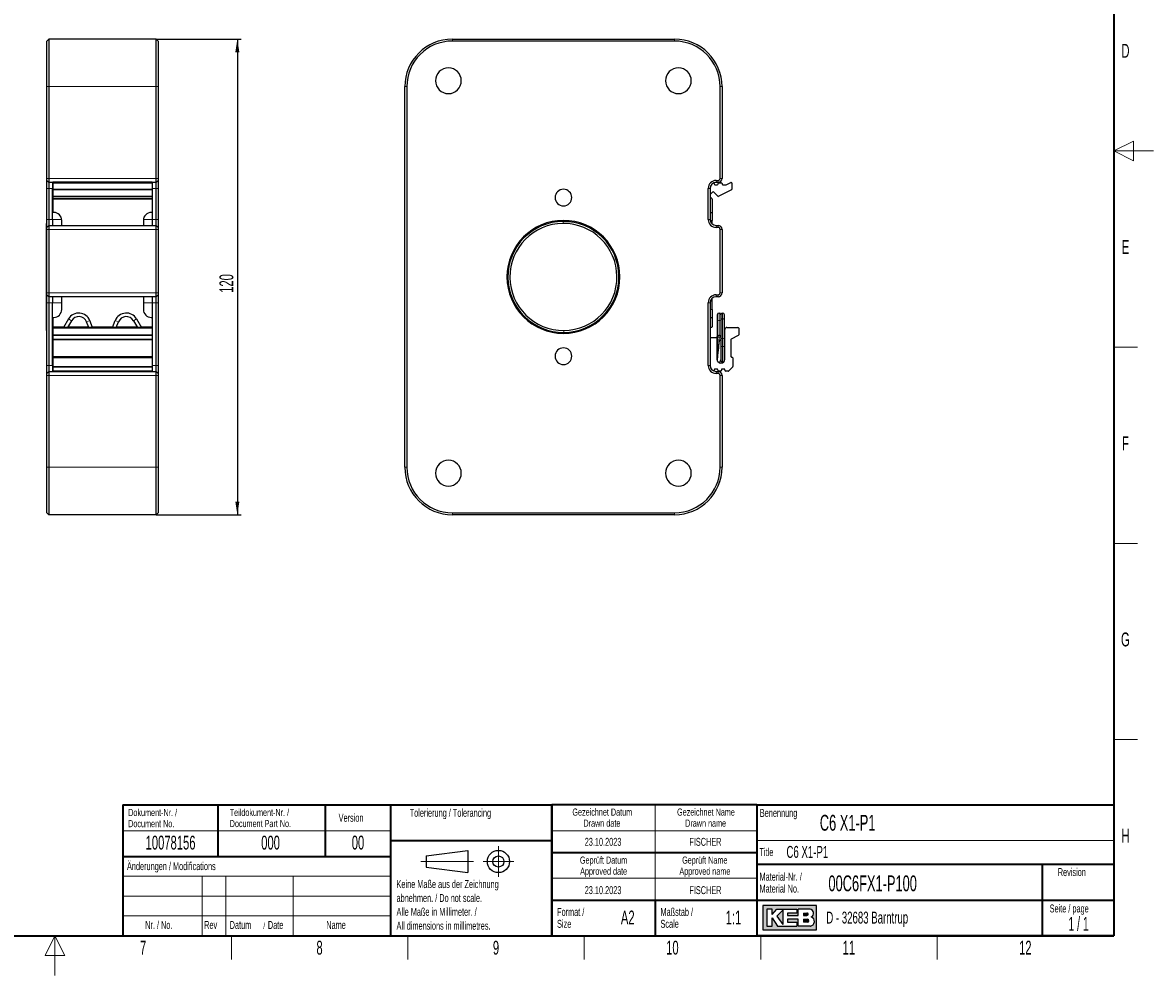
# Model space of a CAD drawing. Header units: millimetres. Extents: x 16 to 581, y 2 to 418.
# Tile 4 of 8: x 296 to 581, y 2 to 242. Entities that reach past the tile are written whole.
import ezdxf

# ---------------------------------------------------------------- set-up
doc = ezdxf.new("R2010")
doc.units = ezdxf.units.MM
doc.layers.add('SLD-0', color=7, linetype='Continuous')
doc.styles.add('SLDTEXTSTYLE0', font='TXT', dxfattribs={"width": 0.605})
doc.styles.add('SLDTEXTSTYLE1', font='TXT', dxfattribs={"width": 0.563})
doc.dimstyles.new('SLDDIMSTYLE0', dxfattribs={"dimtxt": 3.5, "dimasz": 3.302, "dimexe": 0, "dimexo": 0.0625, "dimgap": 0.875, "dimtad": 1, "dimrnd": 1e-09, "dimzin": 12, "dimdsep": 46, "dimtxsty": 'SLDTEXTSTYLE0', "dimsah": 1, "dimcen": 0.09, "dimadec": 0, "dimazin": 3, "dimtfac": 1, "dimtofl": 0, "dimtmove": 0, "dimatfit": 3, "dimfxl": 1, "dimfrac": 2, "dimtolj": 1, "dimtzin": 12, "dimarcsym": 0})

# ---------------------------------------------------------------- blocks, each defined once
blk = doc.blocks.new('_D_3')
at = {"layer": 'SLD-0', "color": 7}
for p, q in [((329.4978434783, 238.2106043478), (350.9978434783, 238.2106043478)), ((349.9978434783, 238.2106043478), (349.9978434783, 118.2106043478)), ((329.4978434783, 118.2106043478), (350.9978434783, 118.2106043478))]:
    blk.add_line(p, q, dxfattribs=at)
for points in [[(349.9978434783, 238.2106043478), (349.4898434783, 234.9086043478), (350.5058434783, 234.9086043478)], [(349.9978434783, 118.2106043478), (350.5058434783, 121.5126043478), (349.4898434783, 121.5126043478)]]:
    blk.add_solid(points, dxfattribs=at)
at = {"layer": 'SLD-0', "color": 7, "insert": (345.4861061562, 174.2001877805), "char_height": 3.5, "attachment_point": 1, "rotation": 90.00000000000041, "style": 'SLDTEXTSTYLE0'}
blk.add_mtext('120', dxfattribs=at)

msp = doc.modelspace()

# ---------------------------------------------------------------- hatches: boundary and pattern name
at = {"linetype": 'Continuous'}
h = msp.add_hatch(color=7, dxfattribs=at)
h.paths.add_polyline_path([(482.5190865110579, 13.4562698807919), (496.0839819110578, 13.4562698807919), (496.0839819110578, 19.65736492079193), (482.5190865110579, 19.65736492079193)], flags=0)
edge = h.paths.add_edge_path(flags=0)
edge.add_arc((494.3188604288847, 15.61738520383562), 1.20464082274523, -81.72003226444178, 70.17096003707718, ccw=False)
edge.add_line((494.4923410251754, 14.42530131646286), (494.4800087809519, 14.42519098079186))
edge.add_line((494.4800087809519, 14.42519098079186), (491.4331606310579, 14.42519098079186))
edge.add_line((491.4331606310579, 14.42519098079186), (491.4331606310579, 16.16924896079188))
edge.add_line((491.4331606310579, 16.16924896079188), (488.720181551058, 16.16924896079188))
edge.add_line((488.720181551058, 16.16924896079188), (488.720181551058, 15.39411208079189))
edge.add_line((488.720181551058, 15.39411208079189), (491.0455921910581, 15.39411208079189))
edge.add_line((491.0455921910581, 15.39411208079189), (491.0455921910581, 14.42519098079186))
edge.add_line((491.0455921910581, 14.42519098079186), (486.2009866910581, 14.42519098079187))
edge.add_line((486.2009866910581, 14.42519098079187), (484.8444971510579, 16.55681740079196))
edge.add_line((484.8444971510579, 16.55681740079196), (484.8444971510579, 14.42519098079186))
edge.add_line((484.8444971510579, 14.42519098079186), (483.488007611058, 14.42519098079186))
edge.add_line((483.488007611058, 14.42519098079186), (483.488007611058, 18.6884438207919))
edge.add_line((483.488007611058, 18.6884438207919), (484.8444971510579, 18.6884438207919))
edge.add_line((484.8444971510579, 18.6884438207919), (484.8444971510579, 17.33195428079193))
edge.add_line((484.8444971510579, 17.33195428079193), (486.0072024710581, 18.6884438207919))
edge.add_line((486.0072024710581, 18.6884438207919), (491.0455921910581, 18.6884438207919))
edge.add_line((491.0455921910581, 18.6884438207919), (491.0455921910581, 17.71952272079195))
edge.add_line((491.0455921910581, 17.71952272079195), (488.720181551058, 17.71952272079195))
edge.add_line((488.720181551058, 17.71952272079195), (488.720181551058, 17.13817006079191))
edge.add_line((488.720181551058, 17.13817006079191), (491.4331606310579, 17.13817006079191))
edge.add_line((491.4331606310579, 17.13817006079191), (491.4331606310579, 18.6884438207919))
edge.add_line((491.4331606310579, 18.6884438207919), (494.424248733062, 18.68844382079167))
edge.add_line((494.424248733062, 18.68844382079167), (494.4256482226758, 18.68844382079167))
edge.add_line((494.4256482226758, 18.68844382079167), (494.4259454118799, 18.68845828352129))
edge.add_arc((494.2860949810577, 17.6743064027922), 1.023749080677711, -64.4589412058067, 82.14849338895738, ccw=False)
msp.add_hatch(color=7, dxfattribs=at).paths.add_polyline_path([(487.557476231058, 14.81275942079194), (487.557476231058, 18.49465960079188), (486.0072024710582, 16.94438584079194)], flags=0)
h = msp.add_hatch(color=7, dxfattribs=at)
edge = h.paths.add_edge_path(flags=0)
edge.add_line((492.7896501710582, 17.13817006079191), (493.6013652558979, 17.13817006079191))
edge.add_arc((493.6568434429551, 17.42884639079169), 0.2959232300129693, 259.1945394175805, 460.805460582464)
edge.add_line((493.6013652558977, 17.71952272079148), (492.7896501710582, 17.71952272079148))
edge.add_line((492.7896501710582, 17.71952272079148), (492.7896501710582, 17.13817006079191))
h = msp.add_hatch(color=7, dxfattribs=at)
edge = h.paths.add_edge_path(flags=0)
edge.add_line((492.7896501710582, 15.39411208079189), (493.7588584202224, 15.39411208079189))
edge.add_arc((493.7588584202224, 15.78168052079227), 0.3875684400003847, 270.0000000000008, 450.0000000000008)
edge.add_line((493.7588584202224, 16.16924896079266), (493.7386620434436, 16.16924896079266))
edge.add_line((493.7386620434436, 16.16924896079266), (492.7896501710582, 16.16924896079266))
edge.add_line((492.7896501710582, 16.16924896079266), (492.7896501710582, 15.39411208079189))

# ---------------------------------------------------------------- linework, layer by layer
at = {"color": 7, "linetype": 'Continuous', "lineweight": 35}
for p, q in [((571, 408), (571, 12)), ((321.116731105, 45.0000000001), (388.616731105, 45.0000000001)), ((321.116731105, 45.0000000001), (321.116731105, 32.0000000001)), ((345.116731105, 45.0000000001), (345.116731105, 32.0000000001)), ((372.116731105, 45.0000000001), (372.116731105, 32.0000000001)), ((388.616731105, 45.0000000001), (388.616731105, 32.0000000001)), ((388.616731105, 45), (429.3304509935, 45)), ((388.616731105, 45), (388.616731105, 36)), ((429.3304509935, 12), (429.3304509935, 45)), ((429.3304509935, 45), (429.3304509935, 12)), ((481, 45), (429.3304509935, 45)), ((481, 45), (481, 12)), ((481, 45), (481, 40.1053465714)), ((481, 45), (571, 45)), ((481, 45), (481, 12)), ((571, 45), (571, 12)), ((388.616731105, 36), (429.3304509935, 36)), ((388.616731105, 36), (388.616731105, 12)), ((321.116731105, 31.9999999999), (321.116731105, 12)), ((321.116731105, 31.9999999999), (388.616731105, 31.9999999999)), ((388.616731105, 31.9999999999), (388.616731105, 12)), ((429.3304509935, 33), (481, 33)), ((571, 30), (481, 30)), ((553, 12), (553, 30)), ((429.3304509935, 21), (481, 21)), ((455.3304509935, 21), (455.3304509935, 12)), ((481, 21), (553, 21)), ((553, 21), (571, 21)), ((37, 12), (571, 12)), ((321.116731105, 12), (388.616731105, 12)), ((388.616731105, 12), (429.3304509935, 12)), ((429.3304509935, 12), (481, 12)), ((571, 12), (481, 12))]:
    msp.add_line(p, q, dxfattribs=at)
at = {"color": 7, "linetype": 'Continuous', "lineweight": 25}
for p, q in [((302.4978434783, 238.2106043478), (301.9978434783, 237.7106043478)), ((301.9978434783, 226.2106043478), (301.9978434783, 237.7106043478)), ((302.4978434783, 238.2106043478), (302.4978434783, 226.2106043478)), ((329.4978434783, 238.2106043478), (302.4978434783, 238.2106043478)), ((329.4978434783, 226.2106043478), (329.4978434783, 238.2106043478)), ((329.4978434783, 238.2106043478), (329.9978434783, 237.7106043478)), ((329.9978434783, 237.7106043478), (329.9978434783, 226.2106043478)), ((404.2309947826, 238.2106043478), (460.2309947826, 238.2106043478)), ((460.2309947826, 237.7106043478), (404.2309947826, 237.7106043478)), ((301.9978434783, 203.0606043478), (301.9978434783, 226.2106043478)), ((302.4978434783, 226.2106043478), (302.4978434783, 203.0606043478)), ((329.4978434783, 203.0606043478), (329.4978434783, 226.2106043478)), ((329.9978434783, 226.2106043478), (329.9978434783, 203.0606043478)), ((392.2309947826, 130.2106043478), (392.2309947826, 226.2106043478)), ((392.7309947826, 226.2106043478), (392.7309947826, 130.2106043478)), ((471.7309947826, 203.0606043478), (471.7309947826, 226.2106043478)), ((472.2309947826, 226.2106043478), (472.2309947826, 203.0606043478)), ((301.9978434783, 202.5606043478), (301.9978434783, 203.0606043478)), ((302.4978434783, 202.0606043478), (301.9978434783, 202.5606043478)), ((301.9978434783, 200.5606043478), (301.9978434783, 202.5606043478)), ((302.4978434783, 203.0606043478), (302.4978434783, 202.0606043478)), ((329.4978434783, 202.0606043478), (329.4978434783, 203.0606043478)), ((329.9978434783, 202.5606043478), (329.4978434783, 202.0606043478)), ((329.9978434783, 203.0606043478), (329.9978434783, 202.5606043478)), ((329.9978434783, 202.5606043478), (329.9978434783, 200.5606043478)), ((470.7309947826, 202.5606043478), (471.2309947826, 202.5606043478)), ((301.9978434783, 192.7106043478), (301.9978434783, 200.5606043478)), ((303.4978434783, 202.0606043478), (302.4978434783, 202.0606043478)), ((302.4978434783, 202.0606043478), (302.4978434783, 200.5606043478)), ((302.4978434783, 200.5606043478), (302.4978434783, 192.7106043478)), ((303.3978434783, 202.0606043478), (303.3978434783, 200.5606043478)), ((303.3978434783, 192.7106043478), (303.3978434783, 200.5606043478)), ((328.4978434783, 202.0869975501), (303.4978434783, 202.0869975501)), ((303.4978434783, 202.0869975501), (303.4978434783, 201.8869975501)), ((303.4978434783, 201.8869975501), (303.4978434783, 200.3342111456)), ((303.4978434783, 200.3342111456), (303.4978434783, 200.1553257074)), ((303.4978434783, 200.1553257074), (303.4978434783, 198.5452910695)), ((328.4978434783, 202.0869975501), (328.4978434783, 201.8869975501)), ((329.4978434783, 202.0606043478), (328.4978434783, 202.0606043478)), ((328.4978434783, 201.8869975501), (328.4978434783, 200.3342111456)), ((328.4978434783, 200.3342111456), (328.4978434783, 200.1553257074)), ((328.4978434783, 200.1553257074), (328.4978434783, 198.5452910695)), ((328.5978434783, 200.5606043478), (328.5978434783, 202.0606043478)), ((328.5978434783, 192.7106043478), (328.5978434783, 200.5606043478)), ((329.4978434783, 200.5606043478), (329.4978434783, 202.0606043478)), ((329.4978434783, 192.7106043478), (329.4978434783, 200.5606043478)), ((329.9978434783, 200.5606043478), (329.9978434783, 192.7106043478)), ((468.7309947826, 192.7106043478), (468.7309947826, 200.5606043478)), ((469.2309947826, 200.5606043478), (469.2309947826, 192.7106043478)), ((469.847289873, 199.6221267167), (469.2309947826, 199.0058316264)), ((471.1695041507, 198.5827551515), (470.1301325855, 199.6221267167)), ((470.2309947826, 201.7606043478), (470.2309947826, 201.6606043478)), ((470.4309947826, 201.4606043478), (471.0309947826, 201.4606043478)), ((471.2309947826, 202.0606043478), (470.7309947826, 202.0606043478)), ((471.2309947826, 201.6606043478), (471.2309947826, 201.7606043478)), ((474.6204375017, 200.1553257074), (471.400368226, 198.5452910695)), ((471.4309947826, 201.9606043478), (472.0309947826, 201.9606043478)), ((472.2309947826, 201.7606043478), (472.2309947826, 201.6606043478)), ((472.4309947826, 201.4606043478), (473.1837811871, 201.4606043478)), ((473.2732239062, 201.4817189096), (474.4415520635, 202.0658829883)), ((474.7309947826, 201.8869975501), (474.7309947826, 200.3342111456)), ((303.4978434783, 198.5452910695), (303.4978434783, 198.5241765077)), ((303.4978434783, 198.5241765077), (328.4978434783, 198.5241765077)), ((303.4978434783, 198.5241765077), (303.4978434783, 197.9585228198)), ((303.4978434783, 197.9585228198), (303.4978434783, 197.8171014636)), ((303.4978434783, 197.8171014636), (303.4978434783, 194.4869975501)), ((328.4978434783, 198.5452910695), (328.4978434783, 198.5241765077)), ((328.4978434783, 198.5241765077), (328.4978434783, 197.9585228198)), ((328.4978434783, 197.9585228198), (328.4978434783, 197.8171014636)), ((328.4978434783, 197.8171014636), (328.4978434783, 194.4869975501)), ((469.2309947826, 198.399944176), (469.6724161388, 197.9585228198)), ((469.7309947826, 197.8171014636), (469.7309947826, 194.4869975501)), ((303.6978434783, 194.4869975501), (303.4978434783, 194.4869975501)), ((328.4978434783, 194.4869975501), (328.2978434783, 194.4869975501)), ((469.2309947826, 194.4869975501), (469.7309947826, 194.4869975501)), ((469.7309947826, 194.4869975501), (469.7309947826, 192.4869975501)), ((301.9978434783, 191.8106043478), (301.8978434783, 191.7106043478)), ((301.8978434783, 164.7110069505), (301.8978434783, 191.7106043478)), ((301.9978434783, 190.7106043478), (301.9978434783, 192.7106043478)), ((302.4978434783, 191.2106043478), (301.9978434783, 190.7106043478)), ((302.4978434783, 192.7106043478), (302.4978434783, 191.2106043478)), ((302.4978434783, 191.2106043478), (302.4978434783, 190.2106043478)), ((302.4978434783, 191.2106043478), (329.4978434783, 191.2106043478)), ((303.3978434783, 192.7106043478), (303.3978434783, 191.2106043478)), ((305.6978434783, 191.2106043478), (305.6978434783, 192.4869975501)), ((326.2978434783, 192.4869975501), (326.2978434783, 191.2106043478)), ((328.5978434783, 191.2106043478), (328.5978434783, 192.7106043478)), ((329.4978434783, 191.2106043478), (329.4978434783, 192.7106043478)), ((329.4978434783, 190.2106043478), (329.4978434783, 191.2106043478)), ((329.9978434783, 190.7106043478), (329.4978434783, 191.2106043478)), ((329.9978434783, 192.7106043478), (329.9978434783, 190.7106043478)), ((469.7309947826, 191.5925703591), (469.7309947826, 192.4869975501)), ((470.7309947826, 191.2106043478), (471.2309947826, 191.2106043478)), ((301.9978434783, 190.2106043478), (301.9978434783, 190.7106043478)), ((301.9978434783, 174.2106043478), (301.9978434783, 190.2106043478)), ((302.4978434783, 190.2106043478), (302.4978434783, 174.2106043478)), ((329.4978434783, 174.2106043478), (329.4978434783, 190.2106043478)), ((329.9978434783, 190.7106043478), (329.9978434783, 190.2106043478)), ((329.9978434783, 190.2106043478), (329.9978434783, 174.2106043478)), ((471.2309947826, 190.7106043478), (470.7309947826, 190.7106043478)), ((471.7309947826, 174.2106043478), (471.7309947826, 190.2106043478)), ((472.2309947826, 190.2106043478), (472.2309947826, 174.2106043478)), ((301.9978434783, 173.7106043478), (301.9978434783, 174.2106043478)), ((302.4978434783, 174.2106043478), (302.4978434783, 173.2106043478)), ((329.4978434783, 173.2106043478), (329.4978434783, 174.2106043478)), ((329.9978434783, 174.2106043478), (329.9978434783, 173.7106043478)), ((301.9978434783, 173.7106043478), (302.4978434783, 173.2106043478)), ((301.9978434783, 171.7106043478), (301.9978434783, 173.7106043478)), ((301.9978434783, 155.8606043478), (301.9978434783, 171.7106043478)), ((329.4978434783, 173.2106043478), (302.4978434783, 173.2106043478)), ((302.4978434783, 173.2106043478), (302.4978434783, 171.7106043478)), ((302.4978434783, 171.7106043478), (302.4978434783, 155.8606043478)), ((303.3978434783, 173.2106043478), (303.3978434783, 171.7106043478)), ((303.3978434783, 155.8606043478), (303.3978434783, 171.7106043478)), ((305.6978434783, 169.9869975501), (305.6978434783, 173.2106043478)), ((326.2978434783, 173.2106043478), (326.2978434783, 169.9869975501)), ((328.5978434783, 171.7106043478), (328.5978434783, 173.2106043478)), ((328.5978434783, 155.8606043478), (328.5978434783, 171.7106043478)), ((329.9978434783, 173.7106043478), (329.4978434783, 173.2106043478)), ((329.4978434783, 171.7106043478), (329.4978434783, 173.2106043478)), ((329.4978434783, 155.8606043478), (329.4978434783, 171.7106043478)), ((329.9978434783, 173.7106043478), (329.9978434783, 171.7106043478)), ((329.9978434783, 171.7106043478), (329.9978434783, 155.8606043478)), ((468.7309947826, 155.8606043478), (468.7309947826, 171.7106043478)), ((469.2309947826, 171.7106043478), (469.2309947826, 155.8606043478)), ((469.7309947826, 169.9869975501), (469.7309947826, 172.8286383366)), ((470.7309947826, 173.7106043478), (471.2309947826, 173.7106043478)), ((471.2309947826, 173.2106043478), (470.7309947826, 173.2106043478)), ((469.7309947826, 169.9869975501), (469.7309947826, 167.9869975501)), ((471.0309947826, 168.6443765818), (471.0309947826, 167.0413645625)), ((471.9309947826, 168.6443765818), (471.9309947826, 167.3864049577)), ((472.8309947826, 167.3864049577), (472.8309947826, 168.6443765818)), ((303.4978434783, 167.9869975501), (303.6978434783, 167.9869975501)), ((303.4978434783, 167.9869975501), (303.4978434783, 165.6606043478)), ((303.4978434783, 165.6606043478), (303.4978434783, 165.4606043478)), ((328.4978434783, 165.4606043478), (303.4978434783, 165.4606043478)), ((303.4978434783, 165.4606043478), (303.4978434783, 165.2606043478)), ((307.4251112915, 167.6144099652), (306.1593178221, 165.4606043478)), ((308.2010332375, 167.1583999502), (307.2032372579, 165.4606043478)), ((312.5267555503, 165.4606043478), (311.9613380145, 166.8742490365)), ((313.4960756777, 165.4606043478), (312.7969752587, 167.2084800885)), ((318.4996112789, 165.4606043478), (319.1987116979, 167.2084800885)), ((319.4689314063, 165.4606043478), (320.0343489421, 166.8742490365)), ((323.794653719, 167.1583999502), (324.7924496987, 165.4606043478)), ((324.570575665, 167.6144099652), (325.8363691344, 165.4606043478)), ((328.2978434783, 167.9869975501), (328.4978434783, 167.9869975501)), ((328.4978434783, 167.9869975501), (328.4978434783, 165.6606043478)), ((328.4978434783, 165.6606043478), (328.4978434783, 165.4606043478)), ((328.4978434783, 165.4606043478), (328.4978434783, 165.2606043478)), ((469.2309947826, 167.9869975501), (469.7309947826, 167.9869975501)), ((469.5309947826, 165.4606043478), (469.4309947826, 165.4606043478)), ((469.7309947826, 167.9869975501), (469.7309947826, 165.6606043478)), ((471.0309947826, 167.0413645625), (471.0309947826, 163.2443765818)), ((471.9309947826, 167.3864049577), (471.9309947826, 162.4930827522)), ((472.8309947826, 162.4930827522), (472.8309947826, 167.3864049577)), ((473.4309947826, 165.4606043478), (476.2309947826, 165.4606043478)), ((301.8978434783, 164.7106043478), (301.8978434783, 164.7110069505)), ((301.8978434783, 164.7106043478), (301.9978434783, 164.6106043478)), ((303.4978434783, 165.2606043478), (303.4978434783, 163.5842111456)), ((303.4978434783, 163.5842111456), (303.4978434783, 163.4053257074)), ((303.4978434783, 163.4053257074), (303.4978434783, 162.5158829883)), ((328.4978434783, 165.2606043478), (328.4978434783, 163.5842111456)), ((328.4978434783, 163.5842111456), (328.4978434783, 163.4053257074)), ((328.4978434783, 163.4053257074), (328.4978434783, 162.5158829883)), ((469.4309947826, 162.9606043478), (470.7309947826, 162.9606043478)), ((470.9309947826, 162.7606043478), (470.9309947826, 157.4606043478)), ((471.0309947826, 163.2443765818), (471.0309947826, 162.4930827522)), ((472.9309947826, 157.4606043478), (472.9309947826, 164.9606043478)), ((476.3204375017, 163.4053257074), (474.5415520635, 162.5158829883)), ((476.4309947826, 165.2606043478), (476.4309947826, 163.5842111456)), ((303.4978434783, 162.5158829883), (303.4978434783, 162.3369975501)), ((303.4978434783, 162.3369975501), (303.4978434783, 158.1606043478)), ((328.4978434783, 162.5158829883), (328.4978434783, 162.3369975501)), ((328.4978434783, 162.3369975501), (328.4978434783, 158.1606043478)), ((471.0309947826, 162.4930827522), (471.0309947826, 160.6943765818)), ((471.0309947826, 160.6943765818), (471.0309947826, 157.1443765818)), ((471.9309947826, 162.4930827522), (471.9309947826, 160.6943765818)), ((471.9309947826, 160.6943765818), (471.9309947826, 157.1443765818)), ((472.8309947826, 160.6943765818), (472.8309947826, 162.4930827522)), ((472.8309947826, 157.1443765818), (472.8309947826, 160.6943765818)), ((474.4309947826, 162.3369975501), (474.4309947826, 158.1606043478)), ((303.4978434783, 158.1606043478), (303.4978434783, 157.9606043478)), ((328.4978434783, 157.9606043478), (303.4978434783, 157.9606043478)), ((303.4978434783, 157.9606043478), (303.4978434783, 157.7606043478)), ((303.4978434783, 157.7606043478), (303.4978434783, 155.6041072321)), ((328.4978434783, 158.1606043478), (328.4978434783, 157.9606043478)), ((328.4978434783, 157.9606043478), (328.4978434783, 157.7606043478)), ((328.4978434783, 157.7606043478), (328.4978434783, 155.6041072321)), ((471.0314142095, 157.1638010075), (471.0309947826, 157.1443765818)), ((474.6309947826, 157.9606043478), (474.7309947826, 157.9606043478)), ((474.9309947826, 157.7606043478), (474.9309947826, 155.6041072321)), ((301.9978434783, 153.8606043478), (301.9978434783, 155.8606043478)), ((301.9978434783, 153.8606043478), (302.4978434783, 154.3606043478)), ((302.4978434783, 155.8606043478), (302.4978434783, 154.3606043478)), ((302.4978434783, 154.3606043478), (302.4978434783, 153.3606043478)), ((302.4978434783, 154.3606043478), (329.4978434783, 154.3606043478)), ((303.3978434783, 155.8606043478), (303.3978434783, 154.3606043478)), ((303.4978434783, 155.6041072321), (303.4978434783, 155.4626858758)), ((303.4978434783, 155.4626858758), (303.4978434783, 154.5191829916)), ((303.4978434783, 154.5191829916), (303.4978434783, 154.4606043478)), ((328.4978434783, 154.4606043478), (303.4978434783, 154.4606043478)), ((328.4978434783, 155.6041072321), (328.4978434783, 155.4626858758)), ((328.4978434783, 155.4626858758), (328.4978434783, 154.5191829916)), ((328.4978434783, 154.5191829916), (328.4978434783, 154.4606043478)), ((328.5978434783, 154.3606043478), (328.5978434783, 155.8606043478)), ((329.4978434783, 154.3606043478), (329.4978434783, 155.8606043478)), ((329.4978434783, 153.3606043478), (329.4978434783, 154.3606043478)), ((329.4978434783, 154.3606043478), (329.9978434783, 153.8606043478)), ((329.9978434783, 155.8606043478), (329.9978434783, 153.8606043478)), ((470.2703346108, 154.7606043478), (470.2703346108, 154.6606043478)), ((470.9703346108, 154.9606043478), (470.4703346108, 154.9606043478)), ((470.7309947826, 154.3606043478), (471.2309947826, 154.3606043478)), ((471.1703346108, 154.6606043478), (471.1703346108, 154.7606043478)), ((471.8703346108, 154.4606043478), (471.3703346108, 154.4606043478)), ((472.0703346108, 154.7606043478), (472.0703346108, 154.6606043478)), ((472.7703346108, 154.9606043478), (472.2703346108, 154.9606043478)), ((472.9703346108, 154.6606043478), (472.9703346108, 154.7606043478)), ((473.7874918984, 154.4606043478), (473.1703346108, 154.4606043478)), ((474.8724161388, 155.4626858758), (473.9289132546, 154.5191829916)), ((301.9978434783, 153.3606043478), (301.9978434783, 153.8606043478)), ((301.9978434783, 130.2106043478), (301.9978434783, 153.3606043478)), ((302.4978434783, 153.3606043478), (302.4978434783, 130.2106043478)), ((329.4978434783, 130.2106043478), (329.4978434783, 153.3606043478)), ((329.9978434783, 153.8606043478), (329.9978434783, 153.3606043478)), ((329.9978434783, 153.3606043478), (329.9978434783, 130.2106043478)), ((471.2309947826, 153.8606043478), (470.7309947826, 153.8606043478)), ((471.7309947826, 130.2106043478), (471.7309947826, 153.3606043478)), ((472.2309947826, 153.3606043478), (472.2309947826, 130.2106043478)), ((301.9978434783, 118.7106043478), (301.9978434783, 130.2106043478)), ((302.4978434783, 130.2106043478), (302.4978434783, 118.2106043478)), ((329.4978434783, 118.2106043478), (329.4978434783, 130.2106043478)), ((329.9978434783, 130.2106043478), (329.9978434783, 118.7106043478)), ((301.9978434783, 118.7106043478), (302.4978434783, 118.2106043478)), ((329.4978434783, 118.2106043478), (302.4978434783, 118.2106043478)), ((329.4978434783, 118.2106043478), (329.9978434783, 118.7106043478)), ((404.2309947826, 118.7106043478), (460.2309947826, 118.7106043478)), ((460.2309947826, 118.2106043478), (404.2309947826, 118.2106043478)), ((321.116731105, 32.0000000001), (388.616731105, 32.0000000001))]:
    msp.add_line(p, q, dxfattribs=at)
at = {"color": 7, "linetype": 'Continuous', "lineweight": 18}
for p, q in [((404.2309947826, 238.2106043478), (404.2309947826, 237.7106043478)), ((460.2309947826, 238.2106043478), (460.2309947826, 237.7106043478)), ((302.4978434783, 226.2106043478), (301.9978434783, 226.2106043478)), ((329.4978434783, 226.2106043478), (302.4978434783, 226.2106043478)), ((329.9978434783, 226.2106043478), (329.4978434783, 226.2106043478)), ((392.2309947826, 226.2106043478), (392.7309947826, 226.2106043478)), ((472.2309947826, 226.2106043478), (471.7309947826, 226.2106043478)), ((576, 212.5), (571, 210)), ((576, 207.5), (576, 212.5)), ((581, 210), (571, 210)), ((571, 210), (576, 207.5)), ((302.4978434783, 203.0606043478), (301.9978434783, 203.0606043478)), ((302.4978434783, 203.0606043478), (329.4978434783, 203.0606043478)), ((329.9978434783, 203.0606043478), (329.4978434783, 203.0606043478)), ((470.7309947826, 202.0606043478), (470.7309947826, 202.5606043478)), ((471.2309947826, 202.0606043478), (471.2309947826, 202.5606043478)), ((472.2309947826, 203.0606043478), (471.7309947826, 203.0606043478)), ((302.4978434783, 200.5606043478), (301.9978434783, 200.5606043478)), ((303.3978434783, 200.5606043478), (302.4978434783, 200.5606043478)), ((303.3978434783, 200.0606043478), (303.4978434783, 200.0606043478)), ((328.4978434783, 201.8869975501), (303.4978434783, 201.8869975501)), ((328.4978434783, 200.3342111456), (303.4978434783, 200.3342111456)), ((328.4978434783, 200.1553257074), (303.4978434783, 200.1553257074)), ((328.4978434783, 200.0606043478), (328.5978434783, 200.0606043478)), ((329.4978434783, 200.5606043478), (328.5978434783, 200.5606043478)), ((329.9978434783, 200.5606043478), (329.4978434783, 200.5606043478)), ((469.2309947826, 200.5606043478), (468.7309947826, 200.5606043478)), ((303.3978434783, 198.4606043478), (303.4978434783, 198.4606043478)), ((303.4978434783, 198.0606043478), (303.3978434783, 198.0606043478)), ((328.4978434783, 198.5452910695), (303.4978434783, 198.5452910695)), ((328.4978434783, 197.9585228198), (303.4978434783, 197.9585228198)), ((328.4978434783, 197.8171014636), (303.4978434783, 197.8171014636)), ((328.4978434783, 198.4606043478), (328.5978434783, 198.4606043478)), ((328.5978434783, 198.0606043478), (328.4978434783, 198.0606043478)), ((302.4978434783, 192.7106043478), (301.9978434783, 192.7106043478)), ((302.4978434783, 192.7106043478), (303.3978434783, 192.7106043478)), ((303.3978434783, 192.7106043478), (305.6853041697, 192.7106043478)), ((326.3103827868, 192.7106043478), (328.5978434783, 192.7106043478)), ((328.5978434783, 192.7106043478), (329.4978434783, 192.7106043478)), ((329.9978434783, 192.7106043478), (329.4978434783, 192.7106043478)), ((432.1267349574, 191.7102017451), (432.1228734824, 192.2101868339)), ((469.2309947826, 192.7106043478), (468.7309947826, 192.7106043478)), ((469.7309947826, 192.4869975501), (469.2477550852, 192.4869975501)), ((470.7309947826, 191.2106043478), (470.7309947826, 190.7106043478)), ((471.2309947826, 191.2106043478), (471.2309947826, 190.7106043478)), ((302.4978434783, 190.2106043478), (301.9978434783, 190.2106043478)), ((329.4978434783, 190.2106043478), (302.4978434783, 190.2106043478)), ((329.9978434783, 190.2106043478), (329.4978434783, 190.2106043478)), ((472.2309947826, 190.2106043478), (471.7309947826, 190.2106043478)), ((301.9978434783, 174.2106043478), (302.4978434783, 174.2106043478)), ((302.4978434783, 174.2106043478), (329.4978434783, 174.2106043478)), ((329.9978434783, 174.2106043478), (329.4978434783, 174.2106043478)), ((471.7309947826, 174.2106043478), (472.2309947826, 174.2106043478)), ((301.9978434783, 171.7106043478), (302.4978434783, 171.7106043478)), ((303.3978434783, 171.7106043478), (302.4978434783, 171.7106043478)), ((305.6978434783, 171.7106043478), (303.3978434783, 171.7106043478)), ((328.5978434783, 171.7106043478), (326.2978434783, 171.7106043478)), ((329.4978434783, 171.7106043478), (328.5978434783, 171.7106043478)), ((329.4978434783, 171.7106043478), (329.9978434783, 171.7106043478)), ((468.7309947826, 171.7106043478), (469.2309947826, 171.7106043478)), ((470.7309947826, 173.7106043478), (470.7309947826, 173.2106043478)), ((471.2309947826, 173.7106043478), (471.2309947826, 173.2106043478)), ((469.2309947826, 169.9869975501), (469.7309947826, 169.9869975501)), ((471.4809947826, 167.2084800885), (471.4809947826, 169.0943765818)), ((472.3809947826, 169.0943765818), (472.3809947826, 167.6144099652)), ((306.2768579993, 165.6606043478), (303.4978434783, 165.6606043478)), ((312.4467612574, 165.6606043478), (307.320777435, 165.6606043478)), ((307.4251112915, 167.6144099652), (308.2010332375, 167.1583999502)), ((312.7969752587, 167.2084800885), (311.9613380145, 166.8742490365)), ((318.5796055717, 165.6606043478), (313.4160813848, 165.6606043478)), ((320.0343489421, 166.8742490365), (319.1987116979, 167.2084800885)), ((324.6749095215, 165.6606043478), (319.5489256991, 165.6606043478)), ((323.794653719, 167.1583999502), (324.570575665, 167.6144099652)), ((328.4978434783, 165.6606043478), (325.7188289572, 165.6606043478)), ((471.4809947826, 163.4114921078), (471.4809947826, 167.2084800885)), ((472.3809947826, 167.6144099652), (472.3809947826, 162.7210877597)), ((301.8978434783, 164.7110069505), (301.9978434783, 164.6110099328)), ((328.4978434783, 165.2606043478), (303.4978434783, 165.2606043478)), ((328.4978434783, 163.5842111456), (303.4978434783, 163.5842111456)), ((328.4978434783, 163.4053257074), (303.4978434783, 163.4053257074)), ((432.3352546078, 164.7110069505), (432.3391160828, 164.2110218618)), ((471.4809947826, 163.0772610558), (471.4809947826, 162.2650777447)), ((472.3809947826, 162.7210877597), (472.3809947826, 160.6943765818)), ((328.4978434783, 162.5158829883), (303.4978434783, 162.5158829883)), ((328.4978434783, 162.3369975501), (303.4978434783, 162.3369975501)), ((471.0309947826, 160.6943765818), (471.333507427, 160.6943765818)), ((471.4809947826, 162.2650777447), (471.4809947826, 161.8615008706)), ((471.9309947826, 160.6943765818), (472.3809947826, 160.6943765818)), ((472.3809947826, 160.6943765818), (472.3809947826, 156.6943765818)), ((472.3809947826, 160.6943765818), (472.8309947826, 160.6943765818)), ((577, 160.5), (571, 160.5)), ((328.4978434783, 158.1606043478), (303.4978434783, 158.1606043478)), ((328.4978434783, 157.7606043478), (303.4978434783, 157.7606043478)), ((301.9978434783, 155.8606043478), (302.4978434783, 155.8606043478)), ((302.4978434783, 155.8606043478), (303.3978434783, 155.8606043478)), ((303.3978434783, 155.8606043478), (303.4978434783, 155.8606043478)), ((328.4978434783, 155.6041072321), (303.4978434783, 155.6041072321)), ((328.4978434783, 155.4626858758), (303.4978434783, 155.4626858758)), ((328.4978434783, 154.5191829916), (303.4978434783, 154.5191829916)), ((328.4978434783, 155.8606043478), (328.5978434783, 155.8606043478)), ((328.5978434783, 155.8606043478), (329.4978434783, 155.8606043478)), ((329.4978434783, 155.8606043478), (329.9978434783, 155.8606043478)), ((468.7309947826, 155.8606043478), (469.2309947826, 155.8606043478)), ((470.7309947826, 153.8606043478), (470.7309947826, 154.3606043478)), ((471.2309947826, 153.8606043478), (471.2309947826, 154.3606043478)), ((301.9978434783, 153.3606043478), (302.4978434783, 153.3606043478)), ((329.4978434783, 153.3606043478), (302.4978434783, 153.3606043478)), ((329.4978434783, 153.3606043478), (329.9978434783, 153.3606043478)), ((471.7309947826, 153.3606043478), (472.2309947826, 153.3606043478)), ((301.9978434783, 130.2106043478), (302.4978434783, 130.2106043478)), ((329.4978434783, 130.2106043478), (302.4978434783, 130.2106043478)), ((329.4978434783, 130.2106043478), (329.9978434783, 130.2106043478)), ((392.7309947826, 130.2106043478), (392.2309947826, 130.2106043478)), ((471.7309947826, 130.2106043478), (472.2309947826, 130.2106043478)), ((404.2309947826, 118.7106043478), (404.2309947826, 118.2106043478)), ((460.2309947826, 118.7106043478), (460.2309947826, 118.2106043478)), ((577, 111), (571, 111)), ((577, 61.5), (571, 61.5)), ((455.3304509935, 45), (455.3304509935, 38.5)), ((321.116731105, 38.5000000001), (388.616731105, 38.5000000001)), ((429.3304509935, 38.5), (481, 38.5)), ((455.3304509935, 38.5), (455.3304509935, 33)), ((481, 36), (571, 36)), ((455.3304509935, 33), (455.3304509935, 26.5)), ((321.116731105, 27), (388.616731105, 27)), ((341.116731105, 27), (341.116731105, 12)), ((347.116731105, 27), (347.116731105, 12)), ((364.116731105, 27), (364.116731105, 12)), ((429.3304509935, 26.5), (481, 26.5)), ((455.3304509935, 26.5), (455.3304509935, 21)), ((321.116731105, 22), (388.616731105, 22)), ((321.116731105, 17), (388.616731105, 17)), ((304, 12), (301.5, 7)), ((304, 2), (304, 12)), ((306.5, 7), (304, 12)), ((348.5, 6), (348.5, 12)), ((393, 6), (393, 12)), ((437.5, 6), (437.5, 12)), ((482, 6), (482, 12)), ((526.5, 6), (526.5, 12)), ((301.5, 7), (306.5, 7))]:
    msp.add_line(p, q, dxfattribs=at)
at = {"color": 7, "linetype": 'Continuous', "lineweight": 18, "flags": 128}
for points in [[(471.4809947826, 167.2084800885), (471.308787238, 167.1957591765), (471.1627967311, 167.1595330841), (471.065248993, 167.1053169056), (471.0309947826, 167.0413645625)], [(471.9309947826, 167.0413645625), (471.8967405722, 167.1053169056), (471.7991928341, 167.1595330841), (471.6532023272, 167.1957591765), (471.4809947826, 167.2084800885)], [(471.9309947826, 167.3864049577), (471.965248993, 167.4736586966), (472.0627967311, 167.5476288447), (472.208787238, 167.5970541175), (472.3809947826, 167.6144099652)], [(472.3809947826, 167.6144099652), (472.5532023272, 167.5970541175), (472.6991928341, 167.5476288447), (472.7967405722, 167.4736586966), (472.8309947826, 167.3864049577)], [(471.9309947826, 162.4930827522), (471.965248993, 162.5803364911), (472.0627967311, 162.6543066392), (472.208787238, 162.703731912), (472.3809947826, 162.7210877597)], [(472.3809947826, 162.7210877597), (472.5532023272, 162.703731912), (472.6991928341, 162.6543066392), (472.7967405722, 162.5803364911), (472.8309947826, 162.4930827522)], [(471.0309947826, 162.4930827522), (471.065248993, 162.4058290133), (471.1627967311, 162.3318588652), (471.308787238, 162.2824335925), (471.4809947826, 162.2650777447)], [(471.4809947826, 162.2650777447), (471.6532023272, 162.2824335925), (471.7991928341, 162.3318588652), (471.8967405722, 162.4058290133), (471.9309947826, 162.4930827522)]]:
    msp.add_lwpolyline(points, dxfattribs=at)
at = {"color": 7, "linetype": 'Continuous', "lineweight": 25, "flags": 128}
for points in [[(471.4809947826, 163.4114921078), (471.308787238, 163.3987711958), (471.1627967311, 163.3625451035), (471.065248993, 163.3083289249), (471.0309947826, 163.2443765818), (471.065248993, 163.1804242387), (471.1627967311, 163.1262080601), (471.308787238, 163.0899819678), (471.4809947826, 163.0772610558)], [(471.4809947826, 163.0772610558), (471.6532023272, 163.0899819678), (471.7991928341, 163.1262080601), (471.8967405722, 163.1804242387), (471.9309947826, 163.2443765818), (471.8967405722, 163.3083289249), (471.7991928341, 163.3625451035), (471.6532023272, 163.3987711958), (471.4809947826, 163.4114921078)]]:
    msp.add_lwpolyline(points, dxfattribs=at)
at = {"color": 7, "linetype": 'Continuous', "lineweight": 25}
for centre, radius, start, end in [((404.2309947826, 226.2106043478), 12, 90, 180), ((404.2309947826, 226.2106043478), 11.5, 90, 180), ((460.2309947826, 226.2106043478), 12, 0, 90), ((460.2309947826, 226.2106043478), 11.5, 0, 90), ((403.2309947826, 227.7106043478), 3.25, 0, 180), ((461.2309947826, 227.7106043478), 3.250000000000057, 0, 180), ((403.2309947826, 227.7106043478), 3.25, 180, 0), ((461.2309947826, 227.7106043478), 3.250000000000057, 180, 0), ((470.7309947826, 200.5606043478), 2, 90, 180), ((471.2309947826, 203.0606043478), 0.5, 270, 0), ((471.2309947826, 203.0606043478), 1, 270, 0), ((432.2309947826, 198.2106043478), 2.100000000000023, 0, 180), ((470.7309947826, 200.5606043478), 1.5, 90, 180), ((469.9887112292, 199.4807053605), 0.1999999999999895, 45, 135), ((470.0309947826, 201.7606043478), 0.2000000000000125, 0, 60.5128743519), ((470.4309947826, 201.6606043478), 0.2000000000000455, 180, 270), ((471.0309947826, 201.6606043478), 0.2000000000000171, 270, 0), ((471.4309947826, 201.7606043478), 0.2000000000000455, 90, 180), ((472.0309947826, 201.7606043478), 0.1999999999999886, 0, 90), ((472.4309947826, 201.6606043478), 0.2000000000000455, 180, 270), ((473.1837811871, 201.6606043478), 0.2000000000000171, 269.9999999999, 296.5650511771), ((474.5309947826, 201.8869975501), 0.1999999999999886, 0, 116.5650511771), ((474.5309947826, 200.3342111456), 0.1999999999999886, 296.565051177, 0), ((432.2309947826, 198.2106043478), 2.100000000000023, 180, 0), ((469.5309947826, 197.8171014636), 0.1999999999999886, 0, 45), ((471.3109255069, 198.7241765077), 0.1999999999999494, 225, 296.565051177), ((303.6978434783, 192.4869975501), 2.000000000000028, 0, 90), ((328.2978434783, 192.4869975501), 2.000000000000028, 90, 180), ((432.2309947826, 178.2106043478), 14.25, 0, 180), ((432.2309947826, 178.2106043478), 14.00000000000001, 90.4424968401, 270.4424968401), ((432.2309947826, 178.2106043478), 13.49999999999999, 90.4424968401, 270.4424968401), ((432.2309947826, 178.2106043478), 14.00000000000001, 270.4424968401, 90.4424968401), ((432.2309947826, 178.2106043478), 13.49999999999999, 270.4424968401, 90.4424968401), ((470.7309947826, 192.7106043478), 2, 180, 270), ((470.7309947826, 192.7106043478), 1.5, 180, 270), ((471.2309947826, 190.2106043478), 1, 0, 90), ((471.2309947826, 190.2106043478), 0.5, 0, 90), ((432.2309947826, 178.2106043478), 14.25, 180, 0), ((471.2309947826, 174.2106043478), 0.5, 270, 0), ((471.2309947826, 174.2106043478), 1, 270, 0), ((470.7309947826, 171.7106043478), 2, 90, 180), ((470.7309947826, 171.7106043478), 1.5, 90, 180), ((303.6978434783, 169.9869975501), 2, 270, 0), ((310.011517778, 166.0943765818), 3.000000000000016, 21.8, 149.5572084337), ((321.9841691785, 166.0943765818), 3.000000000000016, 30.4427915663, 158.2), ((328.2978434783, 169.9869975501), 2, 180, 270), ((471.4809947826, 168.6443765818), 0.4500000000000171, 90, 180), ((471.4809947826, 168.6443765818), 0.4500000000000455, 0, 90), ((472.3809947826, 168.6443765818), 0.4500000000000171, 90, 180), ((472.3809947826, 168.6443765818), 0.4500000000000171, 0, 90), ((310.011517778, 166.0943765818), 2.100000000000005, 21.8, 149.5572084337), ((321.9841691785, 166.0943765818), 2.100000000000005, 30.4427915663, 158.2), ((469.4309947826, 165.2606043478), 0.2000000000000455, 90, 180), ((469.5309947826, 165.6606043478), 0.2000000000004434, 270.0000000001, 360), ((473.4309947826, 164.9606043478), 0.5, 90, 180), ((476.2309947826, 165.2606043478), 0.2000000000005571, 0, 89.9999999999), ((469.4309947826, 163.1606043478), 0.2000000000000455, 180, 270), ((470.7309947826, 162.7606043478), 0.2000000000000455, 0, 90), ((476.2309947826, 163.5842111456), 0.2000000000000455, 296.565051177, 0), ((432.2309947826, 158.2106043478), 2.100000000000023, 0, 180), ((474.6309947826, 162.3369975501), 0.2000000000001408, 116.5650511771, 180), ((432.2309947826, 158.2106043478), 2.100000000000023, 180, 0), ((471.9309947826, 157.4606043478), 1, 180, 0), ((471.4809947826, 157.1443765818), 0.4499999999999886, 180, 269.9937394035), ((472.3809947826, 157.1443765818), 0.4500000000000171, 180, 270), ((472.3809947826, 157.1443765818), 0.4500000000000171, 270, 0), ((474.6309947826, 158.1606043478), 0.1999999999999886, 180, 270), ((474.7309947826, 157.7606043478), 0.2000000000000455, 0, 90), ((470.7309947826, 155.8606043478), 2, 180, 270), ((470.7309947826, 155.8606043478), 1.5, 180, 270), ((470.0703346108, 154.6606043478), 0.1999999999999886, 293.669634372, 0), ((470.4703346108, 154.7606043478), 0.2000000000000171, 90, 180), ((470.9703346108, 154.7606043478), 0.200000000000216, 0, 89.9999999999), ((471.3703346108, 154.6606043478), 0.1999999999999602, 180, 270), ((471.2309947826, 153.3606043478), 1, 0, 90), ((471.8703346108, 154.6606043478), 0.1999999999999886, 269.9999999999, 0), ((472.2703346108, 154.7606043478), 0.2000000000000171, 90, 180), ((472.7703346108, 154.7606043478), 0.2000000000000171, 0, 90.0000000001), ((473.1703346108, 154.6606043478), 0.2000000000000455, 180, 269.9999999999), ((473.7874918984, 154.6606043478), 0.1999999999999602, 270, 315), ((474.7309947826, 155.6041072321), 0.2000000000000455, 315, 0), ((471.2309947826, 153.3606043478), 0.5, 0, 90), ((403.2309947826, 128.7106043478), 3.25, 0, 180), ((461.2309947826, 128.7106043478), 3.250000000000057, 0, 180), ((404.2309947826, 130.2106043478), 12.00000000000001, 180, 270), ((404.2309947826, 130.2106043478), 11.50000000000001, 180, 270), ((403.2309947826, 128.7106043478), 3.25, 180, 0), ((461.2309947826, 128.7106043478), 3.250000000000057, 180, 0), ((460.2309947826, 130.2106043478), 11.50000000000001, 270, 0), ((460.2309947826, 130.2106043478), 12.00000000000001, 270, 0)]:
    msp.add_arc(centre, radius, start, end, dxfattribs=at)
at = {"color": 7, "linetype": 'Continuous', "lineweight": 18}
msp.add_open_spline([(471.0318283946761, 157.1443765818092), (471.0505783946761, 157.1479603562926), (471.0693283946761, 157.2127069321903), (471.1068283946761, 157.4547666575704), (471.1255783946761, 157.6319845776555), (471.1630783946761, 158.0720850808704), (471.1818283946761, 158.3347945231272), (471.219328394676, 158.9059344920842), (471.2380783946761, 159.2141403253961), (471.2755783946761, 159.8293688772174), (471.294328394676, 160.136149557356), (471.3318283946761, 160.7018037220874), (471.3505783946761, 160.9604546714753), (471.3880783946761, 161.3904187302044), (471.4068283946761, 161.5615626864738), (471.4443283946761, 161.7903785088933), (471.4630783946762, 161.8479603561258), (471.4818283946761, 161.8443765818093)], degree=3, knots=[0, 0, 0, 0, 0.125, 0.125, 0.25, 0.25, 0.375, 0.375, 0.5, 0.5, 0.625, 0.625, 0.75, 0.75, 0.875, 0.875, 1, 1, 1, 1], dxfattribs=at)
at = {"color": 7, "linetype": 'Continuous', "lineweight": 25}
for points, knots in [([(471.9309947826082, 162.2943765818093), (471.8676058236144, 162.2830876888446), (471.7352967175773, 162.2595248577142), (471.557696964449, 162.0513180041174), (471.4689769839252, 161.716717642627), (471.3956579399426, 161.2204307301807), (471.3434165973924, 160.7305271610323), (471.2965643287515, 160.1507835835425), (471.2703118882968, 159.7352014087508), (471.2568283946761, 159.5217546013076)], [0, 0, 0, 0, 0.0943440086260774, 0.1969202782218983, 0.4269489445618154, 0.5565853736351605, 0.6957484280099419, 0.8437336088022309, 1, 1, 1, 1]), ([(471.4818283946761, 161.8443765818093), (471.4818283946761, 161.8818765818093), (471.4863799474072, 161.9242965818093), (471.5132101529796, 162.0164565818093), (471.535728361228, 162.0663765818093), (471.6075949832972, 162.1623765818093), (471.6574540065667, 162.2082174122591), (471.7817907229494, 162.2746533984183), (471.8561337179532, 162.2943765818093), (471.9309947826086, 162.2943765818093)], [0, 0, 0, 0, 0.25, 0.25, 0.5, 0.5, 0.75, 0.75, 1, 1, 1, 1]), ([(471.4809947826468, 156.6943765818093), (471.5442802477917, 156.7059691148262), (471.676373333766, 156.7301657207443), (471.8416142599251, 156.9145975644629), (471.8956155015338, 157.1522225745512), (471.9309947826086, 157.3079042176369)], [0, 0, 0, 0, 0.2407952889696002, 0.5026018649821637, 1, 1, 1, 1])]:
    msp.add_open_spline(points, degree=3, knots=knots, dxfattribs=at)
at = {"layer": 'SLD-0', "lineweight": 18}
for p, q in [((415.8396209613, 34.5746449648), (415.8396209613, 26.8746449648)), ((396.2396209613, 30.7246449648), (409.5396209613, 30.7246449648)), ((411.9896209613, 30.7246449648), (419.6896209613, 30.7246449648))]:
    msp.add_line(p, q, dxfattribs=at)
at = {"layer": 'SLD-0', "lineweight": 25}
for p, q in [((397.6396209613, 32.1246449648), (408.1396209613, 33.5246449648)), ((397.6396209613, 32.1246449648), (397.6396209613, 29.3246449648)), ((408.1396209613, 33.5246449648), (408.1396209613, 27.9246449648)), ((397.6396209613, 29.3246449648), (408.1396209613, 27.9246449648))]:
    msp.add_line(p, q, dxfattribs=at)
at = {"layer": 'SLD-0', "linetype": 'Continuous'}
for p, q in [((496.0839819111, 19.6573649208), (482.5190865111, 19.6573649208)), ((482.5190865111, 19.6573649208), (482.5190865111, 13.4562698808)), ((484.8444971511, 18.6884438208), (483.4880076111, 18.6884438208)), ((483.4880076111, 18.6884438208), (483.4880076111, 14.4251909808)), ((484.8444971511, 17.3319542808), (486.0072024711, 18.6884438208)), ((484.8444971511, 17.3319542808), (484.8444971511, 18.6884438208)), ((486.0072024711, 18.6884438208), (491.0455921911, 18.6884438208)), ((487.5574762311, 18.4946596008), (486.0072024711, 16.9443858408)), ((487.5574762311, 18.4946596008), (487.5574762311, 14.8127594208)), ((488.7201815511, 17.7195227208), (488.7201815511, 17.1381700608)), ((491.0455921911, 17.7195227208), (488.7201815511, 17.7195227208)), ((488.7201815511, 17.1381700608), (491.4331606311, 17.1381700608)), ((491.0455921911, 18.6884438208), (491.0455921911, 17.7195227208)), ((494.4242487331, 18.6884438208), (491.4331606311, 18.6884438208)), ((491.4331606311, 17.1381700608), (491.4331606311, 18.6884438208)), ((492.7896501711, 17.7195227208), (493.6013652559, 17.7195227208)), ((492.7896501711, 17.7195227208), (492.7896501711, 17.1381700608)), ((492.7896501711, 17.1381700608), (493.6013652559, 17.1381700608)), ((494.4242487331, 18.6884438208), (494.4256482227, 18.6884438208)), ((494.4256482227, 18.6884438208), (494.4259454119, 18.6884582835)), ((496.0839819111, 13.4562698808), (496.0839819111, 19.6573649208)), ((483.4880076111, 14.4251909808), (484.8444971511, 14.4251909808)), ((484.8444971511, 14.4251909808), (484.8444971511, 16.5568174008)), ((484.8444971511, 16.5568174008), (486.2009866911, 14.4251909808)), ((486.0072024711, 16.9443858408), (487.5574762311, 14.8127594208)), ((486.2009866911, 14.4251909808), (491.0455921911, 14.4251909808)), ((488.7201815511, 16.1692489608), (488.7201815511, 15.3941120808)), ((491.4331606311, 16.1692489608), (488.7201815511, 16.1692489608)), ((488.7201815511, 15.3941120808), (491.0455921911, 15.3941120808)), ((491.0455921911, 15.3941120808), (491.0455921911, 14.4251909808)), ((491.4331606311, 14.4251909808), (491.4331606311, 16.1692489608)), ((494.480008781, 14.4251909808), (491.4331606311, 14.4251909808)), ((492.7896501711, 16.1692489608), (493.7588584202, 16.1692489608)), ((492.7896501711, 16.1692489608), (492.7896501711, 15.3941120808)), ((493.7588584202, 15.3941120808), (492.7896501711, 15.3941120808)), ((493.7386620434, 16.1692489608), (493.7588584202, 16.1692489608)), ((494.480008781, 14.4251909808), (494.4923410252, 14.4253013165)), ((482.5190865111, 13.4562698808), (496.0839819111, 13.4562698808))]:
    msp.add_line(p, q, dxfattribs=at)
at = {"layer": 'SLD-0'}
for p, q in [((494.4242487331, 18.6884438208), (494.4256482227, 18.6884438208)), ((494.4256482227, 18.6884438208), (494.4259454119, 18.6884582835)), ((494.480008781, 14.4251909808), (494.4923410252, 14.4253013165))]:
    msp.add_line(p, q, dxfattribs=at)
at = {"layer": 'SLD-0', "lineweight": 25}
for radius in [2.800000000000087, 1.400000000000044]:
    msp.add_circle((415.8396209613, 30.7246449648), radius, dxfattribs=at)
at = {"layer": 'SLD-0', "linetype": 'Continuous'}
for centre, radius, start, end in [((493.656843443, 17.4288463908), 0.2959232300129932, 259.1945394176, 100.8054605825), ((494.2860949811, 17.6743064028), 1.023749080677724, 295.5410587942, 82.148493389), ((493.7588584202, 15.7816805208), 0.3875684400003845, 270, 90), ((494.3188604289, 15.6173852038), 1.204640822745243, 278.2799677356, 70.1709600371)]:
    msp.add_arc(centre, radius, start, end, dxfattribs=at)

# ---------------------------------------------------------------- texts
at = {"color": 7, "linetype": 'Continuous', "lineweight": 0, "char_height": 3.5, "attachment_point": 2, "style": 'SLDTEXTSTYLE0'}
for s, insert in [('D', (573.9596929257, 237.0010772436)), ('E', (573.9815679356, 187.5010772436)), ('F', (573.9536166, 138.0010772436)), ('G', (573.9353873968, 88.5010772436)), ('H', (573.9596929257, 39.0010772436)), ('7', (326.2277123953, 10.7429955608)), ('8', (370.7277123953, 10.7429955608)), ('9', (415.2277123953, 10.7429955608)), ('10', (459.7034068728, 10.7429955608)), ('11', (504.2034068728, 10.7429955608)), ('12', (548.7034068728, 10.7429955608))]:
    msp.add_mtext(s, dxfattribs=dict(at, insert=insert))
at = {"layer": 'SLD-0'}
for s, insert, char_height, attachment_point, style in [('Dokument-Nr. /', (322.4706948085, 43.9891162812), 1.8, 1, 'SLDTEXTSTYLE0'), ('Teildokument-Nr. /', (348.0721201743, 44.0073193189), 1.8, 1, 'SLDTEXTSTYLE0'), ('Version', (375.5452394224, 42.7601484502), 2, 1, 'SLDTEXTSTYLE0'), ('Tolerierung / Tolerancing', (393.4602576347, 44.0145789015), 2, 1, 'SLDTEXTSTYLE0'), ('Gezeichnet Datum', (442.0254468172, 44.103942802), 1.8, 2, 'SLDTEXTSTYLE0'), ('Gezeichnet Name', (468.1708434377, 44.1039425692), 1.8, 2, 'SLDTEXTSTYLE0'), ('Benennung', (481.7636716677, 43.9908879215), 2, 1, 'SLDTEXTSTYLE0'), ('Document No.', (322.4706948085, 41.189116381), 1.8, 1, 'SLDTEXTSTYLE0'), ('Document Part No.', (348.0721201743, 41.2073194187), 1.8, 1, 'SLDTEXTSTYLE0'), ('Drawn date', (441.9302899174, 41.3039429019), 1.8, 2, 'SLDTEXTSTYLE0'), ('Drawn name', (468.0870934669, 41.303942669), 1.8, 2, 'SLDTEXTSTYLE0'), ('C6 X1-P1', (496.8826865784, 42.5045192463), 4, 1, 'SLDTEXTSTYLE0'), ('10078156', (333.1557203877, 37.2429898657), 3.5, 2, 'SLDTEXTSTYLE0'), ('000', (358.3766861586, 37.2429898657), 3.5, 2, 'SLDTEXTSTYLE0'), ('00', (380.4240130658, 37.2527124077), 3.5, 2, 'SLDTEXTSTYLE0'), ('23.10.2023', (442.2203041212, 36.6989570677), 2, 2, 'SLDTEXTSTYLE0'), ('FISCHER', (468.0382389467, 36.6989570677), 2, 2, 'SLDTEXTSTYLE0'), ('Title', (481.6797653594, 34.1107265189), 2, 1, 'SLDTEXTSTYLE0'), ('C6 X1-P1', (488.4718701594, 34.6564983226), 3, 1, 'SLDTEXTSTYLE0'), ('Geprüft Datum', (442.349366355, 31.9851255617), 1.8, 2, 'SLDTEXTSTYLE0'), ('Geprüft Name', (467.8761939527, 31.9851255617), 1.8, 2, 'SLDTEXTSTYLE0'), ('Änderungen / Modifications', (322.1698388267, 30.5619096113), 2, 1, 'SLDTEXTSTYLE0'), ('Approved date', (442.3620221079, 29.1851256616), 1.8, 2, 'SLDTEXTSTYLE0'), ('Approved name', (467.900256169, 29.1851256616), 1.8, 2, 'SLDTEXTSTYLE0'), ('Revision', (556.8965220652, 29.0591225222), 2, 1, 'SLDTEXTSTYLE0'), ('Keine Maße aus der Zeichnung', (390.1404191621, 26.0307047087), 2, 1, 'SLDTEXTSTYLE0'), ('Material-Nr. /', (481.6797653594, 27.8878268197), 2, 1, 'SLDTEXTSTYLE0'), ('00C6FX1-P100', (499.0565356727, 27.2215604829), 4, 1, 'SLDTEXTSTYLE0'), ('23.10.2023', (442.2203041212, 24.5048723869), 2, 2, 'SLDTEXTSTYLE0'), ('FISCHER', (468.0382389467, 24.5048723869), 2, 2, 'SLDTEXTSTYLE0'), ('Material No.', (481.6797653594, 24.8878267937), 2, 1, 'SLDTEXTSTYLE0'), ('abnehmen. / Do not scale.', (390.1404191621, 22.5307046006), 2, 1, 'SLDTEXTSTYLE0'), ('Seite / page', (554.8390568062, 19.8830679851), 2, 1, 'SLDTEXTSTYLE0'), ('Alle Maße in Millimeter. /', (390.1404191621, 19.0307044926), 2, 1, 'SLDTEXTSTYLE0'), ('Format /', (430.6250939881, 19.0115942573), 2, 1, 'SLDTEXTSTYLE0'), ('A2', (448.4493349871, 18.3608999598), 3.5, 2, 'SLDTEXTSTYLE0'), ('Maßstab /', (456.7028556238, 19.0115944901), 2, 1, 'SLDTEXTSTYLE0'), ('1:1', (475.1098944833, 18.3609001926), 3.5, 2, 'SLDTEXTSTYLE0'), ('D - 32683 Barntrup', (498.5202035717, 18.0786992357), 3, 1, 'SLDTEXTSTYLE0'), ('Nr. / No.', (326.7531858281, 15.7243863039), 2, 1, 'SLDTEXTSTYLE0'), ('Rev', (341.6350602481, 15.7243863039), 2, 1, 'SLDTEXTSTYLE0'), ('Datum', (348.0629406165, 15.7243863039), 2, 1, 'SLDTEXTSTYLE0'), ('/', (356.5459265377, 15.2242968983), 1.5, 1, 'SLDTEXTSTYLE0'), ('Date', (357.7021767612, 15.7243863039), 2, 1, 'SLDTEXTSTYLE0'), ('Name', (372.4275491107, 15.7290047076), 2, 1, 'SLDTEXTSTYLE0'), ('All dimensions in millimetres.', (390.1404191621, 15.5307043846), 2, 1, 'SLDTEXTSTYLE0'), ('Size', (430.6250939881, 16.0115942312), 2, 1, 'SLDTEXTSTYLE0'), ('Scale', (456.7028556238, 16.011594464), 2, 1, 'SLDTEXTSTYLE0'), ('1 / 1', (562.1297679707, 16.7706515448), 3.5, 2, 'SLDTEXTSTYLE1')]:
    msp.add_mtext(s, dxfattribs=dict(at, insert=insert, char_height=char_height, attachment_point=attachment_point, style=style))

# ---------------------------------------------------------------- dimensions: what is measured, and where the dimension line sits
at = {"layer": 'SLD-0', "color": 7}
dim = msp.add_linear_dim(base=(349.9978434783, 118.2106043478), p1=(329.4978434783, 238.2106043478), p2=(329.4978434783, 118.2106043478), angle=90, dimstyle='SLDDIMSTYLE0', dxfattribs=at)
dim.commit()
dim.dimension.update_dxf_attribs({"geometry": '_D_3', "text_midpoint": (349.9978434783, 178.2106043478), "dimtype": 160})

doc.saveas('drawing.dxf')
